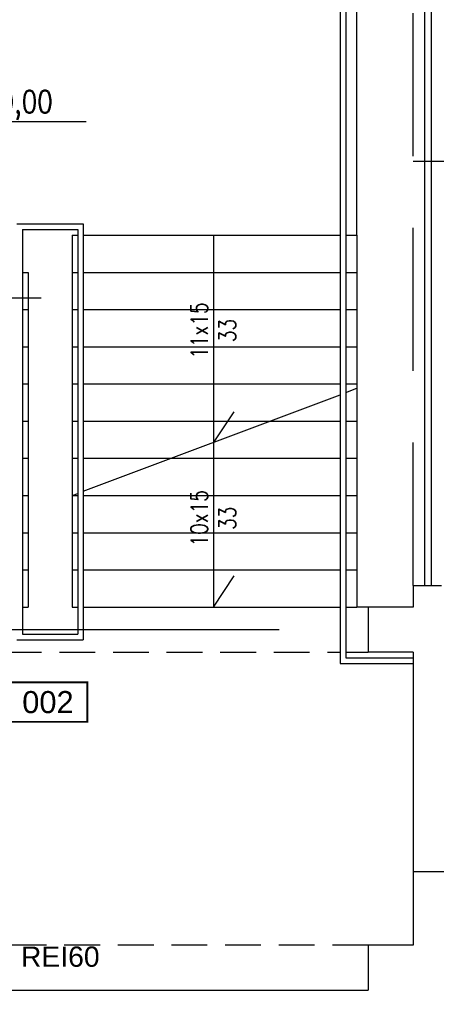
# Model space of a CAD drawing. Header units: centimetres. Extents: x -228435 to 111511, y -89367 to 428125.
# Tile 153 of 219: x 16165 to 19865, y 43675 to 52412. Entities that reach past the tile are written whole.
import ezdxf
from ezdxf.enums import TextEntityAlignment as Align
from ezdxf.xclip import XClip

# ---------------------------------------------------------------- set-up
doc = ezdxf.new("R2010")
doc.units = ezdxf.units.CM
doc.header["$LTSCALE"] = 50
doc.header["$XCLIPFRAME"] = 0
doc.linetypes.add('DASHDOT2', pattern=[12.7, 6.35, -3.175, 0, -3.175])
doc.linetypes.add('HIDDEN', pattern=[9.525, 6.35, -3.175])
doc.layers.get('0').update_dxf_attribs({"color": 8})
for name, color, linetype in [('ARCH_INFO_AREA_ETYKIETY_200', 8, 'Continuous'), ('ARCH_INFO_KOTY_WYSOKOŚCIOWE_IST', 8, 'Continuous'), ('ARCH_INFO_ODPORNOŚĆ OGNIOWA', 8, 'Continuous'), ('ARCH_INFO_OPISY_PRZEGRODY_IST', 8, 'Continuous'), ('ARCH_INFO_OSIE_IST', 8, 'DASHDOT2'), ('ARCH_INFO_SCHODY_IST', 8, 'Continuous'), ('ARCH_NIEWIDOK_IST', 8, 'HIDDEN'), ('ARCH_SCHODY_IST', 8, 'Continuous'), ('ARCH_WIDOK_INNE_IST', 8, 'Continuous'), ('ARCH_ŚLUSARKA_OKNA_IST', 8, 'Continuous'), ('ARCH_ŻELBET_IST', 8, 'Continuous'), ('bgde_ opis hydranty', 8, 'Continuous'), ('Osie rzutów$0$ARCH_INFO_OSIE_OPISY_IST', 8, 'Continuous'), ('RYSUNKOWE_XREF', 8, 'Continuous')]:
    doc.layers.add(name, color=color, linetype=linetype)
doc.styles.add('Arial', font='ARIAL.TTF')
doc.styles.add('ROMANS-50-CM', font='romans.shx', dxfattribs={"width": 0.8, "height": 10})

# ---------------------------------------------------------------- blocks, each defined once
blk = doc.blocks.new('etykieta_numer')
at = {"color": 0, "linetype": 'ByBlock', "const_width": 2.44}
blk.add_lwpolyline([(-50, -50), (-50, 0), (50, 0), (50, -50)], close=True, dxfattribs=at)
at = {"color": 0, "linetype": 'ByBlock', "style": 'Arial'}
blk.add_attdef('AECAREA:NUMBER', text='', height=28, dxfattribs=at).set_placement((0, -25), align=Align.MIDDLE)
blk = doc.blocks.new('Osie rzutów')
at = {"layer": 'ARCH_INFO_OSIE_IST', "ltscale": 10}
blk.add_line((4436.04, 9200), (15156.54, 9200), dxfattribs=at)
blk = doc.blocks.new('A$C6FDA0163')
at = {"layer": 'RYSUNKOWE_XREF'}
blk.add_blockref('Osie rzutów', (-10460.03, -9819.05, -630), dxfattribs=at)

msp = doc.modelspace()

# ---------------------------------------------------------------- linework, layer by layer
at = {"layer": 'ARCH_INFO_KOTY_WYSOKOŚCIOWE_IST', "elevation": 630}
msp.add_lwpolyline([(16756.48933, 51504.76299), (15759.30538, 51504.76299), (15946.80538, 51317.26299), (15946.80538, 51785.69668)], dxfattribs=at)
at = {"layer": 'ARCH_INFO_OPISY_PRZEGRODY_IST', "elevation": 630}
for points in [[(20277.2857, 51155), (20277.2857, 50905), (21077.2857, 50905), (21077.2857, 51405), (20277.2857, 51405), (20277.2857, 51155), (19660, 51155)], [(20277.2857, 44850.71684), (20277.2857, 44600.71684), (21077.2857, 44600.71684), (21077.2857, 45100.71684), (20277.2857, 45100.71684), (20277.2857, 44850.71684), (19660, 44850.71684)]]:
    msp.add_lwpolyline(points, dxfattribs=at)
at = {"layer": 'ARCH_INFO_SCHODY_IST'}
for p, q in [((17885, 50500, 630), (17885, 47200, 630)), ((17885, 48656.19008, 630), (18070.89891, 48933.49479, 630)), ((17885, 47200, 630), (18070.89891, 47477.30471, 630))]:
    msp.add_line(p, q, dxfattribs=at)
at = {"layer": 'ARCH_NIEWIDOK_IST', "ltscale": 4}
msp.add_line((19660, 47390, 630), (19660, 53350, 630), dxfattribs=at)
at = {"layer": 'ARCH_NIEWIDOK_IST'}
for p, q in [((13660, 46800, 630), (19010, 46800, 630)), ((19060, 46800, 630), (19260, 46800, 630)), ((19260, 44200, 630), (13660, 44200, 630))]:
    msp.add_line(p, q, dxfattribs=at)
at = {"layer": 'ARCH_SCHODY_IST'}
for p, q in [((19010, 53200, 630), (19010, 46700, 630)), ((19060, 53200, 630), (19060, 46750, 630)), ((16140, 50600, 630), (16730, 50600, 630)), ((16730, 50600, 630), (16730, 46910, 630)), ((16190, 50550, 630), (16190, 46960, 630)), ((16190, 50550, 630), (16680, 50550, 630)), ((16680, 50550, 630), (16680, 46960, 630)), ((16630, 50500, 630), (16680, 50500, 630)), ((16630, 50500, 630), (16630, 47200, 630)), ((16730, 50500, 630), (19010, 50500, 630)), ((19060, 50500, 630), (19160, 50500, 630)), ((19160, 50500, 630), (19160, 47200, 630)), ((16190, 50170, 630), (16240, 50170, 630)), ((16240, 50170, 630), (16240, 47200, 630)), ((16630, 50170, 630), (16680, 50170, 630)), ((16730, 50170, 630), (19010, 50170, 630)), ((19060, 50170, 630), (19160, 50170, 630)), ((16190, 49840, 630), (16240, 49840, 630)), ((16630, 49840, 630), (16680, 49840, 630)), ((16730, 49840, 630), (19010, 49840, 630)), ((19060, 49840, 630), (19160, 49840, 630)), ((16190, 49510, 630), (16240, 49510, 630)), ((16630, 49510, 630), (16680, 49510, 630)), ((16730, 49510, 630), (19010, 49510, 630)), ((19060, 49510, 630), (19160, 49510, 630)), ((16190, 49180, 630), (16240, 49180, 630)), ((16630, 49180, 630), (16680, 49180, 630)), ((16730, 49180, 630), (19010, 49180, 630)), ((19060, 49180, 630), (19160, 49180, 630)), ((19060, 49103.35199, 630), (19160, 49141.40832, 630)), ((16730, 48228.05633, 630), (19010, 49084.32382, 630)), ((16190, 48850, 630), (16240, 48850, 630)), ((16630, 48850, 630), (16680, 48850, 630)), ((16730, 48850, 630), (19010, 48850, 630)), ((19060, 48850, 630), (19160, 48850, 630)), ((16190, 48520, 630), (16240, 48520, 630)), ((16630, 48520, 630), (16680, 48520, 630)), ((16730, 48520, 630), (19010, 48520, 630)), ((19060, 48520, 630), (19160, 48520, 630)), ((16190, 48190, 630), (16240, 48190, 630)), ((16630, 48190, 630), (16680, 48209.02817, 630)), ((16630, 48190, 630), (16680, 48190, 630)), ((16730, 48190, 630), (19010, 48190, 630)), ((19060, 48190, 630), (19160, 48190, 630)), ((16190, 47860, 630), (16240, 47860, 630)), ((16630, 47860, 630), (16680, 47860, 630)), ((16730, 47860, 630), (19010, 47860, 630)), ((19060, 47860, 630), (19160, 47860, 630)), ((16190, 47530, 630), (16240, 47530, 630)), ((16630, 47530, 630), (16680, 47530, 630)), ((16730, 47530, 630), (19010, 47530, 630)), ((19060, 47530, 630), (19160, 47530, 630)), ((16190, 47200, 630), (16240, 47200, 630)), ((16630, 47200, 630), (16680, 47200, 630)), ((16730, 47200, 630), (19010, 47200, 630)), ((19060, 47200, 630), (19160, 47200, 630)), ((16190, 46960, 630), (16680, 46960, 630)), ((16140, 46910, 630), (16730, 46910, 630)), ((19060, 46750, 630), (19660, 46750, 630)), ((19010, 46700, 630), (19660, 46700, 630))]:
    msp.add_line(p, q, dxfattribs=at)
at = {"layer": 'ARCH_WIDOK_INNE_IST'}
msp.add_line((19260, 47200, 630), (19160, 47200, 630), dxfattribs=at)
at = {"layer": 'ARCH_WIDOK_INNE_IST', "elevation": 630}
msp.add_lwpolyline([(19160, 50500), (19160, 52800)], dxfattribs=at)
at = {"layer": 'ARCH_ŚLUSARKA_OKNA_IST'}
for p, q in [((19820, 53510, 630), (19820, 47390, 630)), ((19760, 53450, 630), (19760, 47390, 630))]:
    msp.add_line(p, q, dxfattribs=at)
at = {"layer": 'ARCH_ŻELBET_IST', "ltscale": 4}
for p, q in [((19660, 47390, 630), (19660, 47200, 630)), ((19660, 47390, 630), (19910, 47390, 630)), ((19660, 47200, 630), (19260, 47200, 630)), ((19260, 47200, 630), (19260, 46800, 630)), ((19660, 46800, 630), (19260, 46800, 630)), ((19660, 46800, 630), (19660, 44200, 630)), ((19660, 44200, 630), (19260, 44200, 630)), ((19260, 44200, 630), (19260, 43800, 630)), ((13660, 43800, 630), (19260, 43800, 630))]:
    msp.add_line(p, q, dxfattribs=at)
at = {"layer": 'bgde_ opis hydranty', "ltscale": 1.5, "elevation": -5670}
msp.add_lwpolyline([(16357.07155, 49940.34751), (13930.07202, 49940.34751), (13085, 48860)], dxfattribs=at)

# ---------------------------------------------------------------- block references
ref = msp.add_blockref('A$C6FDA0163', (-16540, 53190.5, 630), dxfattribs=dict(xscale=10, yscale=10, zscale=10))
XClip(ref).set_block_clipping_path([(-400.031931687, -2219.05), (399.968068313, 380.95)])
at = {"layer": 'ARCH_INFO_AREA_ETYKIETY_200', "linetype": 'Continuous', "lineweight": -3, "xscale": 7, "yscale": 7, "zscale": 10}
msp.add_blockref('etykieta_numer', (16416.0274, 46531.57285, 630), dxfattribs=at).add_auto_attribs({'AECAREA:NUMBER': '002'})
at = {"layer": 'Osie rzutów$0$ARCH_INFO_OSIE_OPISY_IST', "xscale": 10, "yscale": 10, "zscale": 10}
msp.add_blockref('Osie rzutów', (-121140, -45000, 630), dxfattribs=at)

# ---------------------------------------------------------------- texts
at = {"layer": 'ARCH_INFO_KOTY_WYSOKOŚCIOWE_IST', "insert": (15717.59542, 51654.39171, 630), "char_height": 200, "width": 976.1892646, "attachment_point": 4, "line_spacing_factor": 0.9, "style": 'ROMANS-50-CM'}
msp.add_mtext('%%P 0,00', dxfattribs=at)
at = {"layer": 'ARCH_INFO_ODPORNOŚĆ OGNIOWA', "insert": (16525.4457, 44096.40304, 630), "char_height": 180, "width": 3036.6124481, "attachment_point": 5, "style": 'Arial'}
msp.add_mtext('REI60', dxfattribs=at)
at = {"layer": 'ARCH_INFO_SCHODY_IST', "char_height": 150, "width": 100, "attachment_point": 5, "rotation": 90, "style": 'ROMANS-50-CM'}
for s, insert in [('11x15 33', (17885, 49653.97494, 630)), ('10x15 33', (17885, 47987.86216, 630))]:
    msp.add_mtext(s, dxfattribs=dict(at, insert=insert))

doc.saveas('drawing.dxf')
